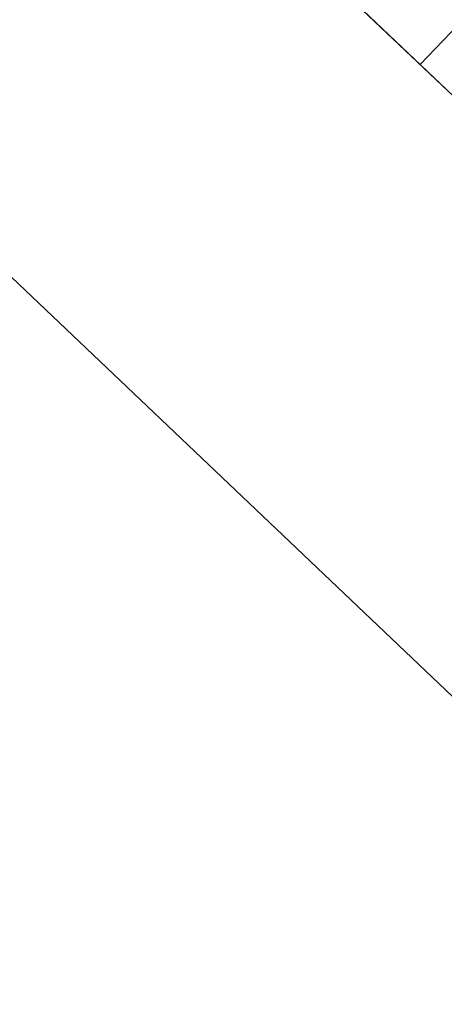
# Model space of a CAD drawing. Header units: metres. Extents: x 32343132.4 to 32343183.8, y 5699224 to 5699274.6.
# Tile 25 of 64: x 32343154.8 to 32343156.6, y 5699232.7 to 5699236.9. Entities that reach past the tile are written whole.
import ezdxf

# ---------------------------------------------------------------- set-up
doc = ezdxf.new("R2010")
doc.units = ezdxf.units.M
doc.layers.add('0-1', color=7, linetype='Continuous', lineweight=5)
doc.layers.add('A-DETL-1', color=254, linetype='Continuous', lineweight=18, true_color=0xbebebe)
doc.layers.add('A-MASS-1', color=7, linetype='Continuous', lineweight=5, true_color=0xcccccc)

# ---------------------------------------------------------------- blocks, each defined once
blk = doc.blocks.new('Aushub - Aushub-3443405-TGA_190_LP5_GR_EG-TGA-01_G_')
at = {"layer": 'A-MASS-1'}
blk.add_line((78.7662, -12.4979), (79.1797, -12.0632), dxfattribs=at)
blk = doc.blocks.new('ARC_190_LPX_FM_Stellplätze_rvt-1-TGA_190_LP5_GR_EG-TGA-01_G_')
at = {"layer": 'A-MASS-1'}
for p, q in [((32343168.2704, 5699225.5213), (32343133.7842, 5699258.3308)), ((32343168.2704, 5699225.5217), (32343133.7846, 5699258.3308))]:
    blk.add_line(p, q, dxfattribs=at)
blk.add_blockref('Aushub - Aushub-3443405-TGA_190_LP5_GR_EG-TGA-01_G_', (32343077.7673, 5699249.1855), dxfattribs=at)

msp = doc.modelspace()

# ---------------------------------------------------------------- linework, layer by layer
at = {"layer": 'A-DETL-1'}
msp.add_line((32343132.3644, 5699257.1285), (32343167.1404, 5699224.0433), dxfattribs=at)

# ---------------------------------------------------------------- block references
at = {"layer": '0-1'}
msp.add_blockref('ARC_190_LPX_FM_Stellplätze_rvt-1-TGA_190_LP5_GR_EG-TGA-01_G_', (0, 0), dxfattribs=at)

doc.saveas('drawing.dxf')
